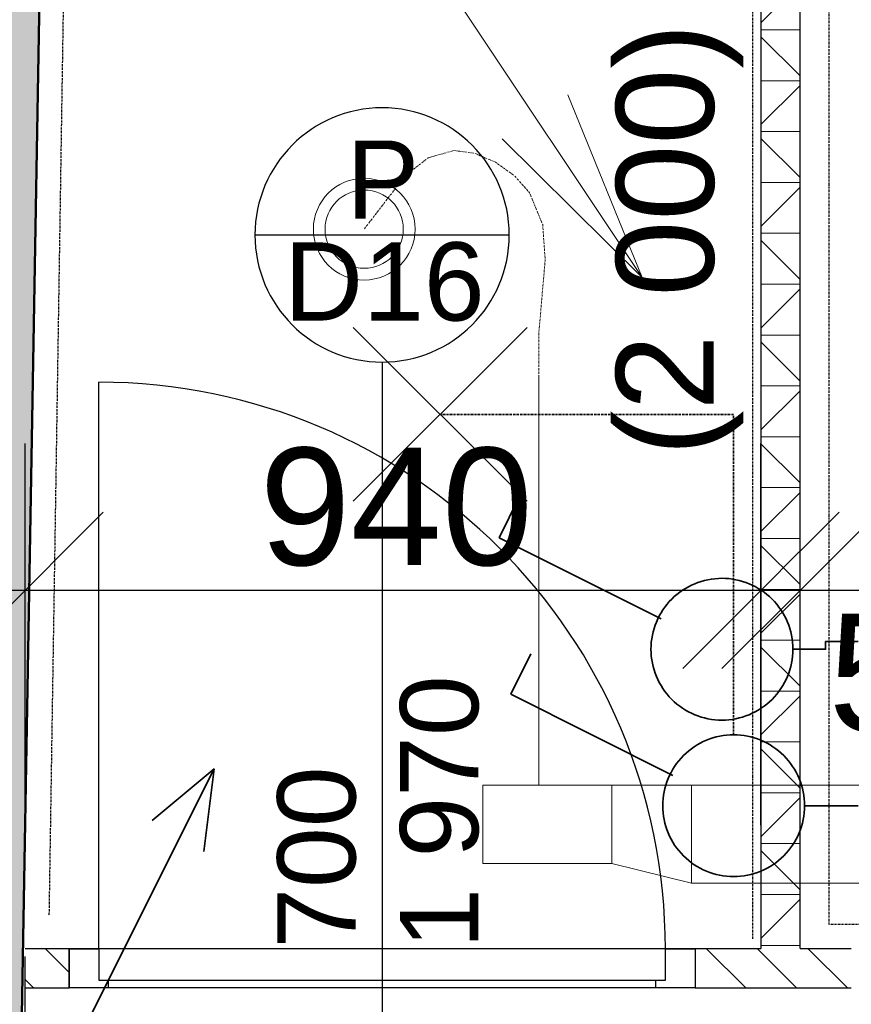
# Model space of a CAD drawing. Header units: millimetres. Extents: x -25972 to 4516, y -2839 to 20217.
# Tile 41 of 114: x -19983 to -18921, y 7595 to 8853. Entities that reach past the tile are written whole.
import ezdxf

# ---------------------------------------------------------------- set-up
doc = ezdxf.new("R2010")
doc.units = ezdxf.units.MM
doc.header["$MEASUREMENT"] = 0
doc.linetypes.add('Wipeout_Contour', pattern=[1000, 0, -1000])
doc.linetypes.add('Čerchovaná M', pattern=[4.5, 2.5, -0.85, 0.3, -0.85])
for name, color, linetype in [('7._POHLED ZÁPADNÍ_1_Anotace - SP', 7, 'Continuous'), ('7._POHLED ZÁPADNÍ_1_Konstrukce - nosné', 7, 'Continuous'), ('7._POHLED ZÁPADNÍ_1_Kóty - SP', 7, 'Continuous'), ('7._POHLED ZÁPADNÍ_1_Nové_Konstrukce - nosné', 7, 'Continuous'), ('7._POHLED ZÁPADNÍ_1_Nové_Kresby a obrázky', 7, 'Continuous'), ('7._POHLED ZÁPADNÍ_1_Nové_Kóty - SP', 7, 'Continuous'), ('7._POHLED ZÁPADNÍ_1_Nové_Otvory – Dveře', 7, 'Continuous'), ('7._POHLED ZÁPADNÍ_1_Nové_Otvory – Značky dveří', 7, 'Continuous'), ('7._POHLED ZÁPADNÍ_1_Nové_Výplně – Řezové', 7, 'Continuous'), ('7._POHLED ZÁPADNÍ_1_Otvory – Značky dveří', 7, 'Continuous'), ('7._POHLED ZÁPADNÍ_1_TZB - elektroinstalace', 7, 'Continuous'), ('7._POHLED ZÁPADNÍ_1_TZB - kanalizace', 7, 'Continuous'), ('7._POHLED ZÁPADNÍ_1_TZB - VZT', 7, 'Continuous'), ('7._POHLED ZÁPADNÍ_1_Výplně – Řezové', 7, 'Continuous')]:
    doc.layers.add(name, color=color, linetype=linetype)
doc.styles.add('GENEROVANÝ_STYL_1', font='txt')
doc.styles.add('GENEROVANÝ_STYL_2', font='txt')
pattern_1 = [(0, (0, 0), (0, 65), []), (45, (0, 0), (-130, 130), [91.9239, -91.9239]), (45, (65, 0), (-130, 130), [91.9239, -91.9239]), (45, (130, 0), (-130, 130), [91.9239, -91.9239]), (45, (195, 0), (-130, 130), [91.9239, -91.9239]), (315, (0, 0), (130, 130), [91.9239, -91.9239]), (315, (65, 0), (130, 130), [91.9239, -91.9239]), (315, (130, 0), (130, 130), [91.9239, -91.9239]), (315, (195, 0), (130, 130), [91.9239, -91.9239])]

msp = doc.modelspace()

# ---------------------------------------------------------------- hatches: boundary and pattern name
at = {"layer": '7._POHLED ZÁPADNÍ_1_Výplně – Řezové', "linetype": 'Continuous', "lineweight": 13}
msp.add_hatch(color=254, dxfattribs=at).paths.add_polyline_path([(-20320.1, 9632.6), (-20358.3, 7440.1), (-19983.4, 7433.6), (-19945.7, 9594.7)])

# ---------------------------------------------------------------- linework, layer by layer
at = {"layer": '7._POHLED ZÁPADNÍ_1_Konstrukce - nosné', "color": 7, "linetype": 'Continuous', "lineweight": 50, "flags": 128}
msp.add_lwpolyline([(-19983.4, 7433.6), (-19945.7, 9594.7)], dxfattribs=at)
at = {"layer": '7._POHLED ZÁPADNÍ_1_Nové_Kresby a obrázky', "color": 1, "linetype": 'Čerchovaná M', "lineweight": 25, "flags": 128}
for points in [[(-19046.5, 7678.3), (-19046.5, 9398.2), (-19919.5, 9398.2), (-19946, 7708.3)], [(-18076.6, 7679.4), (-18048.7, 9288.8), (-18949.1, 9288.8), (-18949.1, 7697.3), (-18877.2, 7697.3)]]:
    msp.add_lwpolyline(points, dxfattribs=at)
at = {"layer": '7._POHLED ZÁPADNÍ_1_Nové_Kóty - SP', "color": 1, "linetype": 'Continuous', "lineweight": 25}
for p, q in [((-19976.5, 7823.9), (-19976.5, 8311.4)), ((-19876.5, 8223.9), (-20076.5, 8023.9)), ((-20126.5, 8123.9), (-19976.5, 8123.9))]:
    msp.add_line(p, q, dxfattribs=at)
at = {"layer": '7._POHLED ZÁPADNÍ_1_Nové_Otvory – Dveře', "color": 1, "linetype": 'Continuous', "lineweight": 25}
for p, q in [((-19882.2, 7665.8), (-19882.2, 8389.8)), ((-19882.2, 7665.8), (-19882.2, 7625.8)), ((-19158.2, 7665.8), (-19882.2, 7665.8)), ((-19882.2, 7665.8), (-19882.2, 7625.8)), ((-19158.2, 7625.8), (-19158.2, 7665.8)), ((-19158.2, 7625.8), (-19158.2, 7665.8)), ((-19882.2, 7625.8), (-19870.2, 7625.8)), ((-19882.2, 7625.8), (-19158.2, 7625.8)), ((-19870.2, 7625.8), (-19870.2, 7615.8)), ((-19170.2, 7615.8), (-19170.2, 7625.8)), ((-19170.2, 7625.8), (-19158.2, 7625.8))]:
    msp.add_line(p, q, dxfattribs=at)
msp.add_arc((-19882.2, 7665.8), 724, 0, 90, dxfattribs=at)
at = {"layer": '7._POHLED ZÁPADNÍ_1_Nové_Otvory – Značky dveří', "color": 1, "linetype": 'Continuous', "lineweight": 25}
for p, q in [((-19682.7, 8578), (-19357.7, 8578)), ((-19520.2, 8415.5), (-19520.2, 7515.8))]:
    msp.add_line(p, q, dxfattribs=at)
at = {"layer": '7._POHLED ZÁPADNÍ_1_Nové_Otvory – Značky dveří', "color": 1, "linetype": 'Continuous', "lineweight": 25, "flags": 128}
msp.add_lwpolyline([(-19357.7, 8578, 1), (-19682.7, 8578, 1)], format="xyb", close=True, dxfattribs=at)
at = {"layer": '7._POHLED ZÁPADNÍ_1_TZB - elektroinstalace', "color": 92, "linetype": 'Continuous', "lineweight": 35, "true_color": 0x00d700, "flags": 128}
for points in [[(-19334.9, 8237.6), (-19557, 8459.6)], [(-19557, 8237.6), (-19334.9, 8459.6)], [(-19370.8, 8191), (-19345, 8242.8)], [(-19370.8, 8191), (-19163.7, 8087.4)], [(-19355.8, 7991), (-19330, 8042.8)], [(-19355.8, 7991), (-19148.7, 7887.4)], [(-19734.9, 7895.8), (-19814, 7829.9)], [(-19734.9, 7895.8), (-19748.1, 7790.3)]]:
    msp.add_lwpolyline(points, dxfattribs=at)
at = {"layer": '7._POHLED ZÁPADNÍ_1_TZB - elektroinstalace', "color": 92, "linetype": 'Čerchovaná M', "lineweight": 35, "true_color": 0x00d700, "flags": 128}
msp.add_lwpolyline([(-19071, 7939.2), (-19071, 8348.6), (-19446, 8348.6)], dxfattribs=at)
at = {"layer": '7._POHLED ZÁPADNÍ_1_TZB - elektroinstalace', "color": 92, "linetype": 'Continuous', "lineweight": 35, "true_color": 0x00d700, "flags": 128}
for points in [[(-19086, 8139.2, 0.414214), (-19176.6, 8048.6)], [(-19176.6, 8048.6, 0.414214), (-19086, 7958)], [(-19071, 7939.2, 0.414214), (-19161.6, 7848.6)], [(-19161.6, 7848.6, 0.414214), (-19071, 7758)]]:
    msp.add_lwpolyline(points, format="xyb", dxfattribs=at)
at = {"layer": '7._POHLED ZÁPADNÍ_1_TZB - kanalizace', "color": 21, "linetype": 'Continuous', "lineweight": 13, "true_color": 0xff9955}
for p, q in [((-19819.9, 9471.2), (-19187.7, 8523.6)), ((-19187.7, 8523.6), (-19282.7, 8757.2)), ((-19187.7, 8523.6), (-19366.9, 8701))]:
    msp.add_line(p, q, dxfattribs=at)
at = {"layer": '7._POHLED ZÁPADNÍ_1_TZB - VZT', "color": 122, "linetype": 'Continuous', "lineweight": 13, "true_color": 0x00d59f}
for p, q in [((-19319.9, 8397.7), (-19319.9, 7874.8)), ((-19391.4, 7774.8), (-19391.4, 7874.8)), ((-19226.8, 7874.8), (-19226.8, 7774.8)), ((-19124.9, 7874.8), (-19124.9, 7749.8)), ((-19226.8, 7774.8), (-19391.4, 7774.8)), ((-19226.8, 7774.8), (-19124.9, 7749.8))]:
    msp.add_line(p, q, dxfattribs=at)
at = {"layer": '7._POHLED ZÁPADNÍ_1_TZB - VZT', "color": 122, "linetype": 'Čerchovaná M', "lineweight": 13, "true_color": 0x00d59f, "flags": 128}
msp.add_lwpolyline([(-19542.8, 8585.9), (-19490.6, 8653.8), (-19461.4, 8676.6), (-19428.4, 8685.9), (-19401.8, 8682.3), (-19375.1, 8670.9), (-19350.8, 8653.4), (-19331.7, 8631.7), (-19315, 8591.2), (-19311.8, 8546.3), (-19319.9, 8452.6), (-19319.9, 8397.7)], dxfattribs=at)
at = {"layer": '7._POHLED ZÁPADNÍ_1_TZB - VZT', "color": 122, "linetype": 'Continuous', "lineweight": 13, "true_color": 0x00d59f}
for radius in [65, 50]:
    msp.add_circle((-19543.1, 8585.4), radius, dxfattribs=at)

# ---------------------------------------------------------------- texts
at = {"layer": '7._POHLED ZÁPADNÍ_1_Anotace - SP', "color": 1, "linetype": 'Continuous', "lineweight": 25, "insert": (-19140, 8572.1), "char_height": 125, "attachment_point": 5, "rotation": 90, "style": 'GENEROVANÝ_STYL_1'}
msp.add_mtext('\\A1;{\\pqc;\\fArial|b0|i0|c238|p38;(\\fArial|b0|i0|c238|p38;2 0\\fArial|b0|i0|c238|p38;00)}', dxfattribs=at)
at = {"layer": '7._POHLED ZÁPADNÍ_1_Kóty - SP', "color": 1, "linetype": 'Continuous', "lineweight": 25, "char_height": 150, "attachment_point": 7, "style": 'GENEROVANÝ_STYL_2'}
for s, insert, width in [('\\A1;{\\pql;\\fArial|b0|i0|c0|p38;940}', (-19677, 8153.9), 341.487), ('\\A1;{\\pql;\\fArial|b0|i0|c0|p38;50}', (-18949.8, 7941.8), 227.658)]:
    msp.add_mtext(s, dxfattribs=dict(at, insert=insert, width=width))
at = {"layer": '7._POHLED ZÁPADNÍ_1_Otvory – Značky dveří', "color": 1, "linetype": 'Continuous', "lineweight": 25, "char_height": 100, "attachment_point": 4, "style": 'GENEROVANÝ_STYL_1'}
for s, insert in [('\\A1;{\\pql;\\pt0;\\fArial|b0|i0|c238|p38;P}', (-19565.9, 8648.7)), ('\\A1;{\\pql;\\pt0;\\fArial|b0|i0|c238|p38;D16}', (-19645.4, 8517.9))]:
    msp.add_mtext(s, dxfattribs=dict(at, insert=insert))
at = {"layer": '7._POHLED ZÁPADNÍ_1_Otvory – Značky dveří', "color": 1, "linetype": 'Continuous', "lineweight": 25, "char_height": 100, "rotation": 90, "style": 'GENEROVANÝ_STYL_1'}
for s, insert, attachment_point in [('\\A1;{\\pql;\\pt0;\\fArial|b0|i0|c238|p38;1\xa0970}', (-19497.3, 7665.8), 1), ('\\A1;{\\pql;\\pt0;\\fArial|b0|i0|c238|p38;700}', (-19552.8, 7665.8), 7)]:
    msp.add_mtext(s, dxfattribs=dict(at, insert=insert, attachment_point=attachment_point))

# ---------------------------------------------------------------- wipeouts: each hides what was drawn before it
at = {"color": 254, "linetype": 'Wipeout_Contour', "lineweight": 0, "ltscale": 83498.989656}
msp.add_wipeout([(-19036, 9496.8), (-19036, 7665.8), (-18986, 7665.8), (-18986, 9496.8)], dxfattribs=at).dxf.layer = '7._POHLED ZÁPADNÍ_1_Nové_Výplně – Řezové'

# ---------------------------------------------------------------- next in the draw order: hatches: boundary and pattern name
at = {"layer": '7._POHLED ZÁPADNÍ_1_Nové_Výplně – Řezové', "linetype": 'Continuous', "lineweight": 20, "true_color": 0xffaaaa}
h = msp.add_hatch(dxfattribs=at)
h.set_pattern_fill('Dřevo___dřevotříska_0001', color=21, style=0, pattern_type=2)
h.set_pattern_definition(pattern_1)
h.paths.add_polyline_path([(-19036, 9496.8), (-19036, 7665.8), (-18986, 7665.8), (-18986, 9496.8)])

# ---------------------------------------------------------------- next in the draw order: linework, layer by layer
at = {"layer": '7._POHLED ZÁPADNÍ_1_Nové_Konstrukce - nosné', "color": 1, "linetype": 'Continuous', "lineweight": 25, "flags": 128}
for points in [[(-19036, 9496.8), (-19036, 7665.8)], [(-18986, 7665.8), (-18986, 9496.8)]]:
    msp.add_lwpolyline(points, dxfattribs=at)
at = {"layer": '7._POHLED ZÁPADNÍ_1_Nové_Kóty - SP', "color": 1, "linetype": 'Continuous', "lineweight": 25}
for p, q in [((-19036, 7823.9), (-19036, 8311.4)), ((-18986, 7823.9), (-18986, 8311.4)), ((-19136, 8023.9), (-18936, 8223.9)), ((-18886, 8223.9), (-19086, 8023.9)), ((-19976.5, 8123.9), (-19036, 8123.9)), ((-19036, 8123.9), (-18986, 8123.9)), ((-18986, 8123.9), (-18050.6, 8123.9))]:
    msp.add_line(p, q, dxfattribs=at)
at = {"layer": '7._POHLED ZÁPADNÍ_1_TZB - elektroinstalace', "color": 92, "linetype": 'Continuous', "lineweight": 35, "true_color": 0x00d700, "flags": 128}
for points in [[(-18995.3, 8048.6, 0.414214), (-19086, 8139.2)], [(-19086, 7958, 0.414214), (-18995.3, 8048.6)], [(-18980.3, 7848.6, 0.414214), (-19071, 7939.2)], [(-19071, 7758, 0.414214), (-18980.3, 7848.6)]]:
    msp.add_lwpolyline(points, format="xyb", dxfattribs=at)
for points in [[(-18911.6, 8058.6), (-18953.5, 8058.6), (-18953.5, 8048.6), (-18995.3, 8048.6)], [(-18911.6, 7848.6), (-18980.3, 7848.6)]]:
    msp.add_lwpolyline(points, dxfattribs=at)
at = {"layer": '7._POHLED ZÁPADNÍ_1_TZB - VZT', "color": 122, "linetype": 'Continuous', "lineweight": 13, "true_color": 0x00d59f}
for p, q in [((-16994.6, 7874.8), (-19391.4, 7874.8)), ((-19124.9, 7749.8), (-16934.6, 7749.8))]:
    msp.add_line(p, q, dxfattribs=at)

# ---------------------------------------------------------------- next in the draw order: wipeouts: each hides what was drawn before it
at = {"color": 254, "linetype": 'Wipeout_Contour', "lineweight": 0, "ltscale": 85446.42916}
msp.add_wipeout([(-19976.5, 7615.8), (-19920.2, 7615.8), (-19920.2, 7665.8), (-19976.5, 7665.8)], dxfattribs=at).dxf.layer = '7._POHLED ZÁPADNÍ_1_Nové_Výplně – Řezové'

# ---------------------------------------------------------------- next in the draw order: hatches: boundary and pattern name
at = {"layer": '7._POHLED ZÁPADNÍ_1_Nové_Výplně – Řezové', "linetype": 'Continuous', "lineweight": 20, "true_color": 0xffaaaa}
h = msp.add_hatch(dxfattribs=at)
h.set_pattern_fill('Dřevo___dřevotříska_0001', color=21, style=0, pattern_type=2)
h.set_pattern_definition(pattern_1)
h.paths.add_polyline_path([(-19976.5, 7615.8), (-19920.2, 7615.8), (-19920.2, 7665.8), (-19976.5, 7665.8)])

# ---------------------------------------------------------------- next in the draw order: linework, layer by layer
at = {"layer": '7._POHLED ZÁPADNÍ_1_Nové_Konstrukce - nosné', "color": 1, "linetype": 'Continuous', "lineweight": 25}
msp.add_line((-19920.2, 7665.8), (-19920.2, 7615.8), dxfattribs=at)
at = {"layer": '7._POHLED ZÁPADNÍ_1_Nové_Konstrukce - nosné', "color": 1, "linetype": 'Continuous', "lineweight": 25, "flags": 128}
for points in [[(-19920.2, 7665.8), (-19976.5, 7665.8)], [(-19976.5, 7615.8), (-19920.2, 7615.8)]]:
    msp.add_lwpolyline(points, dxfattribs=at)
at = {"layer": '7._POHLED ZÁPADNÍ_1_Nové_Kóty - SP', "color": 1, "linetype": 'Continuous', "lineweight": 25}
msp.add_line((-19976.5, 7168.4), (-19976.5, 7655.9), dxfattribs=at)
at = {"layer": '7._POHLED ZÁPADNÍ_1_Nové_Otvory – Dveře', "color": 1, "linetype": 'Continuous', "lineweight": 25}
for p, q in [((-19920.2, 7615.8), (-19920.2, 7665.8)), ((-19920.2, 7665.8), (-19882.2, 7665.8)), ((-19920.2, 7665.8), (-19920.2, 7615.8)), ((-19920.2, 7665.8), (-19920.2, 7615.8)), ((-19870.2, 7615.8), (-19920.2, 7615.8))]:
    msp.add_line(p, q, dxfattribs=at)
at = {"layer": '7._POHLED ZÁPADNÍ_1_TZB - elektroinstalace', "color": 92, "linetype": 'Continuous', "lineweight": 35, "true_color": 0x00d700, "flags": 128}
msp.add_lwpolyline([(-19734.9, 7895.8), (-19946, 7473.6)], dxfattribs=at)

# ---------------------------------------------------------------- next in the draw order: wipeouts: each hides what was drawn before it
at = {"color": 254, "linetype": 'Wipeout_Contour', "lineweight": 0, "ltscale": 81991.067848}
msp.add_wipeout([(-18920.6, 7665.8), (-19120.2, 7665.8), (-19120.2, 7615.8), (-18920.6, 7615.8)], dxfattribs=at).dxf.layer = '7._POHLED ZÁPADNÍ_1_Nové_Výplně – Řezové'

# ---------------------------------------------------------------- next in the draw order: hatches: boundary and pattern name
at = {"layer": '7._POHLED ZÁPADNÍ_1_Nové_Výplně – Řezové', "linetype": 'Continuous', "lineweight": 20, "true_color": 0xffaaaa}
h = msp.add_hatch(dxfattribs=at)
h.set_pattern_fill('Dřevo___dřevotříska_0001', color=21, style=0, pattern_type=2)
h.set_pattern_definition(pattern_1)
h.paths.add_polyline_path([(-18920.6, 7665.8), (-19120.2, 7665.8), (-19120.2, 7615.8), (-18920.6, 7615.8)])

# ---------------------------------------------------------------- next in the draw order: linework, layer by layer
at = {"layer": '7._POHLED ZÁPADNÍ_1_Nové_Konstrukce - nosné', "color": 1, "linetype": 'Continuous', "lineweight": 25}
msp.add_line((-19120.2, 7665.8), (-19120.2, 7615.8), dxfattribs=at)
at = {"layer": '7._POHLED ZÁPADNÍ_1_Nové_Konstrukce - nosné', "color": 1, "linetype": 'Continuous', "lineweight": 25, "flags": 128}
for points in [[(-19036, 7665.8), (-19120.2, 7665.8)], [(-18920.6, 7665.8), (-18986, 7665.8)], [(-19120.2, 7615.8), (-18920.6, 7615.8)]]:
    msp.add_lwpolyline(points, dxfattribs=at)
at = {"layer": '7._POHLED ZÁPADNÍ_1_Nové_Otvory – Dveře', "color": 1, "linetype": 'Continuous', "lineweight": 25}
for p, q in [((-19120.2, 7665.8), (-19920.2, 7665.8)), ((-19158.2, 7665.8), (-19120.2, 7665.8)), ((-19120.2, 7665.8), (-19120.2, 7615.8)), ((-19120.2, 7665.8), (-19120.2, 7615.8)), ((-19120.2, 7665.8), (-19120.2, 7615.8)), ((-19120.2, 7615.8), (-19920.2, 7615.8)), ((-19120.2, 7615.8), (-19170.2, 7615.8))]:
    msp.add_line(p, q, dxfattribs=at)

doc.saveas('drawing.dxf')
